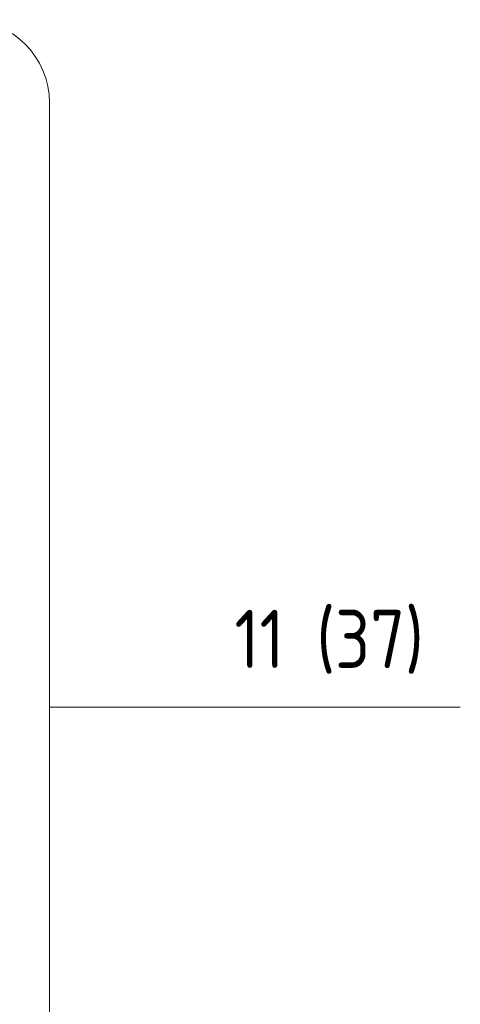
# Model space of a CAD drawing. Header units: millimetres. Extents: x 4014441 to 4046114, y 2378 to 8335946.
# Tile 34 of 71: x 4045452 to 4046114, y 110492 to 111971. Entities that reach past the tile are written whole.
import ezdxf

# ---------------------------------------------------------------- set-up
doc = ezdxf.new("R2010")
doc.units = ezdxf.units.MM
doc.layers.add('Фрагменты', color=7, linetype='Continuous', lineweight=9)
doc.styles.add('GOST Common_2', font='GOST_Common.ttf', dxfattribs={"width": 0.9, "height": 87.5})

# ---------------------------------------------------------------- blocks, each defined once
blk = doc.blocks.new('Разрез - С номером листа-6393827-Разрез 10-10')
at = {"layer": 'Фрагменты'}
blk.add_line((8834932.5, 110938.2), (8835332.5, 110938.2), dxfattribs=at)

msp = doc.modelspace()

# ---------------------------------------------------------------- linework, layer by layer
at = {"layer": 'Фрагменты'}
for p, q in [((4045497.1, 110230.8), (4045497.1, 111846.2)), ((4045497.1, 110938.2), (4045714.3, 110938.2))]:
    msp.add_line(p, q, dxfattribs=at)
msp.add_arc((4045372.1, 111846.2), 125, 360, 90, dxfattribs=at)

# ---------------------------------------------------------------- block references
msp.add_blockref('Разрез - С номером листа-6393827-Разрез 10-10', (-4789218.2, 0), dxfattribs=at)

# ---------------------------------------------------------------- texts
at = {"layer": 'Фрагменты', "insert": (4045775, 111084.7), "char_height": 87.5, "width": 337.31, "attachment_point": 1, "style": 'GOST Common_2'}
msp.add_mtext('11 (37)', dxfattribs=at)

doc.saveas('drawing.dxf')
